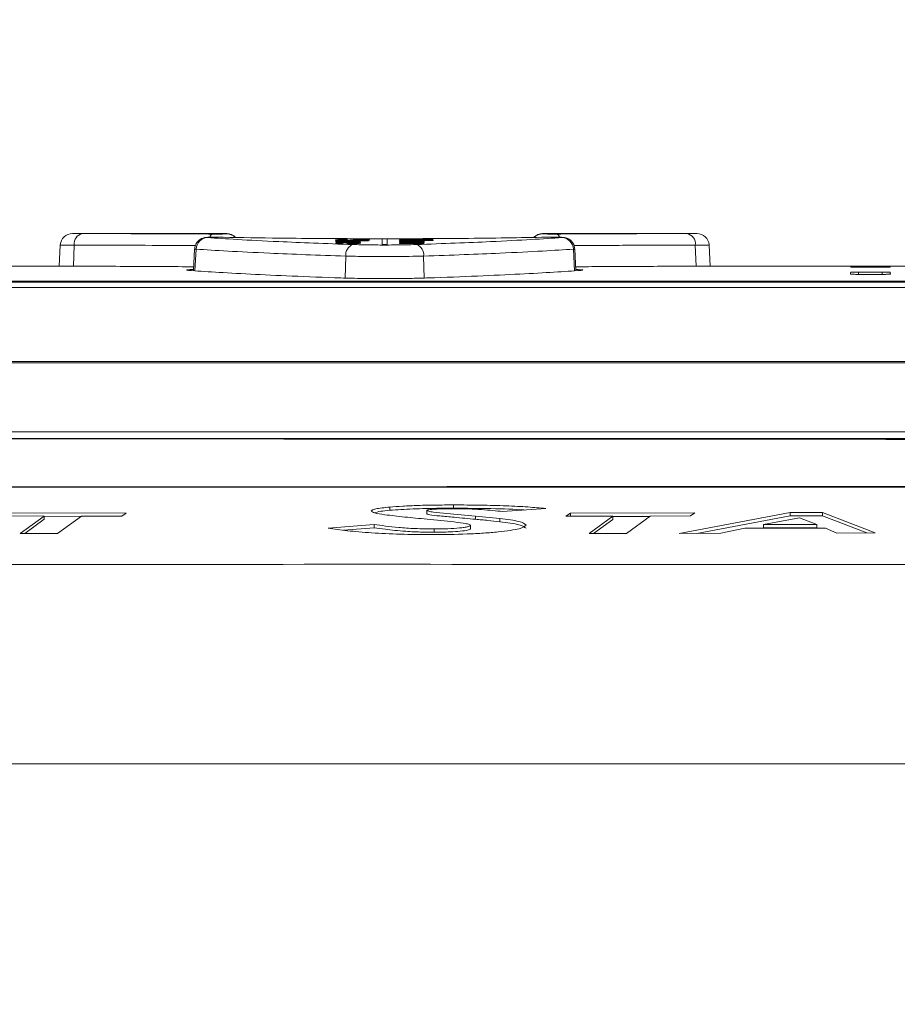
# Model space of a CAD drawing. Header units: millimetres. Extents: x 0 to 2100, y 0 to 1485.
# Tile 63 of 68: x 1415 to 1469, y 464 to 524. Entities that reach past the tile are written whole.
import ezdxf

# ---------------------------------------------------------------- set-up
doc = ezdxf.new("R2010")
doc.units = ezdxf.units.MM
doc.header["$LTSCALE"] = 5
doc.styles.add('SLDTEXTSTYLE1', font='TXT', dxfattribs={"width": 0.75})
doc.dimstyles.new('SLDDIMSTYLE0', dxfattribs={"dimtxt": 12.5, "dimasz": 15, "dimexe": 0, "dimexo": 0.0625, "dimgap": 3.125, "dimtad": 1, "dimdec": 0, "dimrnd": 1e-09, "dimzin": 12, "dimdsep": 46, "dimtxsty": 'SLDTEXTSTYLE1', "dimblk1": 'CLOSED', "dimblk2": 'CLOSED', "dimsah": 1, "dimcen": 0.09, "dimadec": 0, "dimazin": 3, "dimtfac": 1, "dimtofl": 0, "dimtmove": 0, "dimatfit": 3, "dimldrblk": 'CLOSED', "dimfxl": 1, "dimfrac": 2, "dimtolj": 1, "dimtzin": 12, "dimarcsym": 0})

# ---------------------------------------------------------------- blocks, each defined once
blk = doc.blocks.new('_CLOSED')
at = {"color": 0, "linetype": 'ByBlock', "lineweight": -2}
for p, q in [((-1, 0.166667), (0, 0)), ((-1, 0.166667), (-1, -0.166667)), ((0, 0), (-1, -0.166667)), ((0, 0), (-1, 0))]:
    blk.add_line(p, q, dxfattribs=at)
blk = doc.blocks.new('_D_1')
at = {"color": 7, "linetype": 'Continuous', "lineweight": 0}
for p, q in [((897.686, 330.317), (897.686, 573.492)), ((1601.982, 273.385), (1601.982, 573.492)), ((897.686, 568.492), (1601.982, 568.492))]:
    blk.add_line(p, q, dxfattribs=at)
at = {"color": 7, "linetype": 'Continuous', "lineweight": 0, "xscale": 15, "yscale": 15, "rotation": 180}
blk.add_blockref('_CLOSED', (897.686, 568.492), dxfattribs=at)
at = {"color": 7, "linetype": 'Continuous', "lineweight": 0, "xscale": 15, "yscale": 15}
blk.add_blockref('_CLOSED', (1601.982, 568.492), dxfattribs=at)
at = {"color": 7, "linetype": 'Continuous', "lineweight": 0, "insert": (1235.98, 584.606), "char_height": 12.5, "attachment_point": 1, "style": 'SLDTEXTSTYLE1'}
blk.add_mtext('704', dxfattribs=at)

msp = doc.modelspace()

# ---------------------------------------------------------------- linework, layer by layer
at = {"color": 7, "linetype": 'Continuous', "lineweight": 15}
for p, q in [((1427.523, 511.143), (1418.068, 511.143)), ((1418.346, 511.142), (1418.654, 511.141)), ((1446.947, 511.143), (1446.945, 511.116)), ((1456.402, 511.143), (1446.947, 511.143)), ((1455.816, 511.141), (1456.141, 511.142)), ((1417.292, 510.434), (1417.224, 509.138)), ((1434.229, 510.616), (1435.73, 510.616)), ((1434.229, 510.605), (1434.229, 510.616)), ((1435.026, 510.605), (1434.229, 510.605)), ((1435.493, 510.695), (1434.641, 510.695)), ((1434.65, 510.704), (1435.493, 510.704)), ((1434.913, 510.523), (1434.913, 510.57)), ((1434.94, 510.774), (1434.94, 510.764)), ((1435.151, 510.57), (1435.151, 510.534)), ((1435.493, 510.711), (1435.73, 510.711)), ((1435.493, 510.704), (1435.493, 510.711)), ((1435.493, 510.686), (1435.493, 510.695)), ((1435.73, 510.686), (1435.493, 510.686)), ((1435.73, 510.606), (1435.521, 510.606)), ((1435.704, 510.72), (1435.704, 510.731)), ((1435.73, 510.711), (1435.73, 510.704)), ((1435.73, 510.704), (1436.096, 510.704)), ((1435.73, 510.695), (1435.73, 510.686)), ((1436.245, 510.695), (1435.73, 510.695)), ((1435.73, 510.616), (1435.73, 510.606)), ((1437.085, 510.809), (1437.085, 510.476)), ((1437.385, 510.809), (1437.085, 510.809)), ((1437.085, 510.476), (1437.385, 510.476)), ((1437.385, 510.476), (1437.385, 510.809)), ((1438.153, 510.777), (1440.207, 510.777)), ((1438.153, 510.768), (1438.153, 510.777)), ((1439.891, 510.768), (1438.153, 510.768)), ((1438.153, 510.738), (1438.153, 510.749)), ((1438.153, 510.719), (1439.891, 510.719)), ((1438.153, 510.709), (1438.153, 510.719)), ((1440.207, 510.709), (1438.153, 510.709)), ((1438.153, 510.635), (1439.654, 510.635)), ((1438.153, 510.625), (1438.153, 510.635)), ((1438.958, 510.625), (1438.153, 510.625)), ((1438.153, 510.597), (1439.049, 510.597)), ((1438.153, 510.586), (1438.153, 510.597)), ((1439.071, 510.586), (1438.153, 510.586)), ((1438.153, 510.531), (1438.398, 510.531)), ((1438.153, 510.52), (1438.153, 510.531)), ((1439.654, 510.52), (1438.153, 510.52)), ((1438.729, 510.571), (1439.654, 510.571)), ((1438.838, 510.646), (1438.838, 510.688)), ((1439.654, 510.56), (1438.838, 510.56)), ((1438.866, 510.531), (1439.654, 510.531)), ((1439.075, 510.688), (1439.075, 510.657)), ((1439.654, 510.625), (1439.445, 510.625)), ((1439.654, 510.635), (1439.654, 510.625)), ((1439.654, 510.571), (1439.654, 510.56)), ((1439.654, 510.531), (1439.654, 510.52)), ((1440.207, 510.777), (1440.207, 510.763)), ((1440.207, 510.724), (1440.207, 510.709)), ((1457.246, 509.138), (1457.178, 510.434)), ((1425.548, 510.189), (1425.478, 508.855)), ((1448.992, 508.856), (1448.923, 510.189)), ((1416.83, 509.14), (1406.78, 509.14)), ((1476.105, 509.14), (1457.627, 509.14)), ((1465.865, 508.65), (1465.871, 508.75)), ((1465.887, 509.074), (1465.889, 509.107)), ((1467.825, 508.63), (1466.364, 508.63)), ((1466.371, 508.767), (1467.817, 508.767)), ((1467.802, 509.066), (1466.386, 509.066)), ((1466.389, 509.111), (1467.8, 509.111)), ((1468.299, 509.107), (1468.301, 509.074)), ((1468.318, 508.75), (1468.323, 508.65)), ((1394.067, 508.158), (1524.933, 508.158)), ((1524.296, 508.194), (1394.993, 508.194)), ((1395.204, 508.202), (1523.955, 508.202)), ((1524.933, 507.822), (1394.067, 507.822)), ((1388.823, 503.268), (1526.506, 503.268)), ((1526.506, 503.192), (1388.823, 503.192)), ((1388.183, 498.953), (1527.254, 498.953)), ((1437.552, 494.323), (1437.552, 494.123)), ((1439.819, 494.111), (1439.819, 493.911)), ((1441.468, 494.452), (1441.468, 494.252)), ((1444.486, 494.047), (1447.135, 494.233)), ((1413.4, 493.78), (1416.298, 493.769)), ((1421.345, 493.939), (1413.692, 493.962)), ((1416.298, 493.769), (1414.832, 492.703)), ((1415.108, 492.702), (1416.298, 493.569)), ((1416.298, 493.769), (1416.298, 493.569)), ((1416.298, 493.754), (1418.576, 493.747)), ((1417.129, 492.697), (1418.597, 493.762)), ((1418.597, 493.762), (1421.07, 493.756)), ((1421.07, 493.756), (1421.345, 493.939)), ((1444.311, 493.622), (1442.811, 493.772)), ((1442.811, 493.772), (1442.811, 493.571)), ((1444.311, 493.622), (1444.311, 493.421)), ((1448.655, 493.94), (1448.363, 493.756)), ((1448.363, 493.756), (1451.26, 493.762)), ((1456.308, 493.959), (1448.655, 493.94)), ((1448.655, 493.94), (1448.655, 493.739)), ((1451.26, 493.762), (1449.795, 492.692)), ((1450.071, 492.692), (1451.26, 493.561)), ((1451.26, 493.762), (1451.26, 493.561)), ((1451.26, 493.746), (1453.538, 493.751)), ((1452.092, 492.696), (1453.56, 493.768)), ((1453.56, 493.768), (1456.033, 493.775)), ((1462.157, 493.979), (1455.331, 492.702)), ((1456.033, 493.775), (1456.308, 493.959)), ((1456.419, 492.705), (1462.157, 493.778)), ((1460.521, 493.243), (1462.742, 493.654)), ((1464.156, 493.987), (1462.157, 493.979)), ((1462.157, 493.979), (1462.157, 493.778)), ((1462.157, 493.778), (1464.156, 493.786)), ((1462.742, 493.654), (1463.79, 493.253)), ((1467.38, 492.734), (1464.156, 493.987)), ((1464.156, 493.987), (1464.156, 493.786)), ((1464.156, 493.786), (1466.866, 492.733)), ((1436.583, 493.254), (1433.763, 493.026)), ((1434.701, 492.901), (1436.583, 493.053)), ((1436.583, 493.254), (1436.583, 493.053)), ((1440.269, 492.974), (1440.269, 492.773)), ((1442.506, 493.19), (1442.506, 492.989)), ((1457.895, 492.708), (1459.381, 493.017)), ((1459.381, 493.017), (1464.332, 493.032)), ((1463.79, 493.253), (1460.521, 493.243)), ((1460.521, 493.243), (1460.521, 493.041)), ((1460.521, 493.041), (1463.79, 493.052)), ((1463.79, 493.253), (1463.79, 493.052)), ((1464.332, 493.032), (1465.034, 492.727)), ((1414.832, 492.703), (1417.129, 492.697)), ((1449.795, 492.692), (1452.092, 492.696)), ((1455.331, 492.702), (1457.895, 492.708)), ((1465.034, 492.727), (1467.38, 492.734)), ((1153.154, 478.54), (1539.989, 478.54))]:
    msp.add_line(p, q, dxfattribs=at)
at = {"color": 8, "linetype": 'Continuous', "lineweight": 15}
for p, q in [((1427.525, 511.116), (1427.523, 511.143)), ((1418.141, 510.43), (1418.094, 509.135)), ((1456.329, 510.43), (1456.376, 509.135)), ((1425.637, 510.182), (1425.572, 508.849)), ((1434.841, 509.753), (1434.8, 508.404)), ((1439.629, 509.753), (1439.67, 508.404)), ((1448.833, 510.182), (1448.899, 508.85)), ((1465.865, 508.65), (1465.865, 508.65)), ((1465.871, 508.75), (1465.871, 508.648)), ((1465.889, 509.107), (1465.889, 509.073)), ((1466.371, 508.767), (1466.371, 508.63)), ((1466.389, 509.111), (1466.389, 509.066)), ((1467.8, 509.111), (1467.8, 509.066)), ((1467.817, 508.767), (1467.817, 508.63)), ((1468.299, 509.107), (1468.299, 509.073)), ((1468.318, 508.75), (1468.318, 508.648)), ((1468.323, 508.65), (1468.323, 508.65))]:
    msp.add_line(p, q, dxfattribs=at)
at = {"color": 7, "linetype": 'Continuous', "lineweight": 15}
for centre, radius, start, end in [((1418.041, 510.393), 0.75, 89.81913, 176.35163), ((1418.79, 510.502), 0.654, 102.04759, 186.28664), ((1427.523, 510.393), 0.75, 42.93671, 89.53279), ((1446.947, 510.393), 0.75, 90.32044, 136.7343), ((1455.68, 510.502), 0.654, 353.71336, 77.95241), ((1456.429, 510.393), 0.75, 3.4533, 90.18087), ((1426.369, 510.161), 0.732, 92.48712, 178.33685), ((1435.512, 509.829), 0.675, 109.85551, 186.42073), ((1438.958, 509.829), 0.675, 353.57927, 70.14449), ((1448.101, 510.161), 0.732, 1.66315, 87.51288)]:
    msp.add_arc(centre, radius, start, end, dxfattribs=at)
at = {"color": 8, "linetype": 'Continuous', "lineweight": 15}
for centre, radius, start, end in [((1426.743, 510.856), 0.264, 105.42909, 166.25977), ((1427.525, 510.366), 0.75, 45.99675, 90.00051), ((1446.945, 510.366), 0.75, 89.99944, 134.20631), ((1447.726, 510.853), 0.267, 12.99024, 74.42003)]:
    msp.add_arc(centre, radius, start, end, dxfattribs=at)
at = {"color": 7, "linetype": 'Continuous', "lineweight": 15}
for centre, major_axis, ratio, start_param, end_param in [((1640.739, -150.657), (5552.913, 0), 0.119181, 1.607955, 1.607995), ((1437.573, -150.657), (0, 661.8), 0.102073, 0.042891, 0.043281), ((1360.223, -150.657), (1836.494, 0), 0.36036, 1.529694, 1.529818), ((1422.397, -150.657), (0, 661.8), 0.56875, 6.246385, 6.246783), ((1510.976, -150.657), (2111.361, 0), 0.313447, 1.60447, 1.605294), ((1364.806, -150.657), (2098.68, 0), 0.315341, 1.535012, 1.53584), ((1441.189, -150.657), (0, 661.8), 0.102073, 0.03833, 0.03872), ((1510.604, -150.657), (2077.316, 0), 0.318584, 1.604691, 1.605386), ((1366.876, -150.657), (2062.06, 0), 0.320941, 1.535227, 1.535915)]:
    msp.add_ellipse(centre, major_axis=major_axis, ratio=ratio, start_param=start_param, end_param=end_param, dxfattribs=at)
at = {"color": 8, "linetype": 'Continuous', "lineweight": 15}
for points, knots in [([(1418.068, 511.143), (1418.066, 511.143), (1418.06, 511.143), (1418.185, 511.142), (1418.334, 511.142), (1418.346, 511.142)], [0, 0, 0, 0, 0.349298, 0.950299, 1, 1, 1, 1]), ([(1456.141, 511.142), (1456.165, 511.142), (1456.324, 511.142), (1456.428, 511.143), (1456.408, 511.143), (1456.402, 511.143)], [0, 0, 0, 0, 0.110132, 0.737268, 1, 1, 1, 1]), ([(1418.141, 510.43), (1417.973, 510.431), (1417.603, 510.431), (1417.313, 510.432), (1417.325, 510.432), (1417.329, 510.432)], [0, 0, 0, 0, 0.346058, 0.759358, 1, 1, 1, 1]), ([(1425.592, 510.403), (1424.397, 510.408), (1421.682, 510.42), (1419.412, 510.427), (1418.141, 510.43)], [0, 0, 0, 0, 0.440306, 1, 1, 1, 1]), ([(1456.329, 510.43), (1455.104, 510.427), (1452.836, 510.42), (1450.122, 510.408), (1448.876, 510.403)], [0, 0, 0, 0, 0.540719, 1, 1, 1, 1]), ([(1457.141, 510.432), (1457.15, 510.432), (1457.18, 510.432), (1456.92, 510.431), (1456.526, 510.431), (1456.329, 510.43)], [0, 0, 0, 0, 0.172789, 0.586395, 1, 1, 1, 1]), ([(1425.637, 510.182), (1425.607, 510.183), (1425.552, 510.185), (1425.562, 510.187), (1425.567, 510.188)], [0, 0, 0, 0, 0.535999, 1, 1, 1, 1]), ([(1448.903, 510.188), (1448.908, 510.187), (1448.918, 510.185), (1448.863, 510.183), (1448.833, 510.182)], [0, 0, 0, 0, 0.464001, 1, 1, 1, 1])]:
    msp.add_open_spline(points, degree=3, knots=knots, dxfattribs=at)
at = {"color": 7, "linetype": 'Continuous', "lineweight": 15}
for points, knots in [([(1418.654, 511.141), (1419.849, 511.137), (1422.281, 511.13), (1425.192, 511.117), (1426.672, 511.11)], [0, 0, 0, 0, 0.491396, 1, 1, 1, 1]), ([(1426.672, 511.11), (1426.739, 511.11), (1426.874, 511.11), (1427.086, 511.11), (1427.276, 511.111), (1427.423, 511.112), (1427.511, 511.114), (1427.52, 511.115), (1427.525, 511.116)], [0, 0, 0, 0, 0.172317, 0.344628, 0.5169735, 0.6893875, 0.861874, 1, 1, 1, 1]), ([(1446.945, 511.116), (1446.952, 511.115), (1446.966, 511.114), (1447.073, 511.112), (1447.23, 511.111), (1447.426, 511.11), (1447.625, 511.11), (1447.745, 511.11), (1447.798, 511.11)], [0, 0, 0, 0, 0.17253, 0.34502, 0.517442, 0.689795, 0.862108, 1, 1, 1, 1]), ([(1447.798, 511.11), (1449.229, 511.117), (1452.141, 511.13), (1454.577, 511.137), (1455.816, 511.141)], [0, 0, 0, 0, 0.49139, 1, 1, 1, 1]), ([(1427.307, 510.912), (1427.298, 510.912), (1427.228, 510.914), (1427.047, 510.916), (1426.793, 510.916), (1426.549, 510.913), (1426.359, 510.907), (1426.271, 510.904), (1426.159, 510.889), (1426.042, 510.86), (1425.881, 510.785), (1425.711, 510.638), (1425.58, 510.425), (1425.563, 510.265), (1425.555, 510.19)], [0, 0, 0, 0, 0.015208, 0.11771, 0.22496, 0.331377, 0.440957, 0.542686, 0.577354, 0.627127, 0.695781, 0.80019, 0.906065, 1, 1, 1, 1]), ([(1427.296, 510.912), (1427.234, 510.913), (1427.111, 510.915), (1426.894, 510.916), (1426.684, 510.914), (1426.501, 510.911), (1426.365, 510.907), (1426.294, 510.902), (1426.292, 510.896), (1426.325, 510.893), (1426.337, 510.892)], [0, 0, 0, 0, 0.13191, 0.263794, 0.395665, 0.527573, 0.659564, 0.791644, 0.923784, 1, 1, 1, 1]), ([(1426.337, 510.892), (1426.909, 510.854), (1428.069, 510.775), (1430.392, 510.656), (1432.822, 510.55), (1434.458, 510.492), (1435.283, 510.463)], [0, 0, 0, 0, 0.287635, 0.583597, 0.790286, 1, 1, 1, 1]), ([(1447.174, 510.912), (1446.37, 510.898), (1444.76, 510.87), (1442.059, 510.839), (1439.239, 510.821), (1436.357, 510.818), (1433.507, 510.831), (1430.378, 510.859), (1428.43, 510.893), (1427.296, 510.912)], [0, 0, 0, 0, 0.135325, 0.270649, 0.405946, 0.541243, 0.676543, 0.811843, 1, 1, 1, 1]), ([(1434.202, 510.745), (1434.209, 510.749), (1434.22, 510.756), (1434.341, 510.765), (1434.509, 510.77), (1434.717, 510.773), (1434.866, 510.774), (1434.94, 510.774)], [0, 0, 0, 0, 0.285705, 0.468117, 0.651273, 0.825428, 1, 1, 1, 1]), ([(1434.812, 510.719), (1434.744, 510.719), (1434.608, 510.719), (1434.432, 510.723), (1434.294, 510.729), (1434.215, 510.737), (1434.206, 510.742), (1434.202, 510.745)], [0, 0, 0, 0, 0.189339, 0.379571, 0.560554, 0.805064, 1, 1, 1, 1]), ([(1434.202, 510.692), (1434.204, 510.694), (1434.207, 510.697), (1434.254, 510.7), (1434.317, 510.703), (1434.453, 510.704), (1434.566, 510.704), (1434.65, 510.704)], [0, 0, 0, 0, 0.223349, 0.358616, 0.494479, 0.620512, 1, 1, 1, 1]), ([(1434.225, 510.685), (1434.222, 510.685), (1434.215, 510.687), (1434.206, 510.689), (1434.204, 510.691), (1434.202, 510.692)], [0, 0, 0, 0, 0.250193, 0.500458, 1, 1, 1, 1]), ([(1434.202, 510.654), (1434.212, 510.658), (1434.229, 510.665), (1434.369, 510.672), (1434.551, 510.677), (1434.766, 510.68), (1434.916, 510.68), (1434.979, 510.68)], [0, 0, 0, 0, 0.261013, 0.438337, 0.615485, 0.836943, 1, 1, 1, 1]), ([(1435, 510.627), (1434.883, 510.627), (1434.696, 510.628), (1434.46, 510.632), (1434.315, 510.638), (1434.22, 510.646), (1434.208, 510.651), (1434.202, 510.654)], [0, 0, 0, 0, 0.292468, 0.468316, 0.644815, 0.812733, 1, 1, 1, 1]), ([(1434.202, 510.551), (1434.211, 510.555), (1434.226, 510.563), (1434.362, 510.572), (1434.53, 510.577), (1434.739, 510.58), (1434.888, 510.58), (1434.967, 510.581)], [0, 0, 0, 0, 0.265568, 0.443254, 0.620944, 0.800205, 1, 1, 1, 1]), ([(1434.65, 510.523), (1434.568, 510.524), (1434.415, 510.527), (1434.273, 510.535), (1434.21, 510.543), (1434.205, 510.548), (1434.202, 510.551)], [0, 0, 0, 0, 0.3067678, 0.5692296, 0.790637, 1, 1, 1, 1]), ([(1434.94, 510.764), (1434.865, 510.764), (1434.744, 510.763), (1434.599, 510.76), (1434.503, 510.756), (1434.447, 510.751), (1434.442, 510.747), (1434.439, 510.745)], [0, 0, 0, 0, 0.2678291, 0.4348479, 0.6016492, 0.8358492, 1, 1, 1, 1]), ([(1434.439, 510.745), (1434.447, 510.742), (1434.458, 510.738), (1434.546, 510.733), (1434.643, 510.73), (1434.733, 510.729), (1434.784, 510.729), (1434.798, 510.729)], [0, 0, 0, 0, 0.387382, 0.576269, 0.767002, 0.936126, 1, 1, 1, 1]), ([(1434.641, 510.695), (1434.617, 510.695), (1434.573, 510.695), (1434.516, 510.694), (1434.479, 510.694), (1434.455, 510.693), (1434.441, 510.691), (1434.44, 510.69), (1434.439, 510.69)], [0, 0, 0, 0, 0.255445, 0.469231, 0.585859, 0.701769, 0.825244, 1, 1, 1, 1]), ([(1434.439, 510.69), (1434.439, 510.689), (1434.44, 510.689), (1434.442, 510.687), (1434.445, 510.686), (1434.446, 510.686)], [0, 0, 0, 0, 0.249902, 0.624756, 1, 1, 1, 1]), ([(1434.98, 510.67), (1434.89, 510.67), (1434.753, 510.67), (1434.587, 510.666), (1434.493, 510.662), (1434.445, 510.658), (1434.441, 510.655), (1434.439, 510.654)], [0, 0, 0, 0, 0.346443, 0.527287, 0.708816, 0.884402, 1, 1, 1, 1]), ([(1434.439, 510.654), (1434.443, 510.652), (1434.451, 510.649), (1434.525, 510.644), (1434.629, 510.64), (1434.786, 510.638), (1434.911, 510.638), (1434.988, 510.638)], [0, 0, 0, 0, 0.179625, 0.360955, 0.522497, 0.703755, 1, 1, 1, 1]), ([(1434.913, 510.57), (1434.842, 510.569), (1434.722, 510.569), (1434.577, 510.565), (1434.486, 510.56), (1434.444, 510.555), (1434.441, 510.552), (1434.439, 510.551)], [0, 0, 0, 0, 0.294832, 0.491094, 0.687559, 0.879512, 1, 1, 1, 1]), ([(1434.439, 510.551), (1434.444, 510.548), (1434.451, 510.544), (1434.52, 510.539), (1434.6, 510.536), (1434.656, 510.535), (1434.676, 510.534)], [0, 0, 0, 0, 0.365962, 0.611978, 0.858355, 1, 1, 1, 1]), ([(1434.798, 510.729), (1434.838, 510.729), (1434.912, 510.729), (1435.006, 510.732), (1435.05, 510.735), (1435.071, 510.736), (1435.075, 510.737)], [0, 0, 0, 0, 0.3123662, 0.5839088, 0.9069146, 1, 1, 1, 1]), ([(1435.309, 510.731), (1435.273, 510.729), (1435.211, 510.725), (1435.061, 510.72), (1434.925, 510.719), (1434.841, 510.719), (1434.812, 510.719)], [0, 0, 0, 0, 0.353574, 0.609386, 0.86599, 1, 1, 1, 1]), ([(1434.981, 510.523), (1434.975, 510.523), (1434.964, 510.523), (1434.942, 510.523), (1434.925, 510.523), (1434.913, 510.523)], [0, 0, 0, 0, 0.250002, 0.500004, 1, 1, 1, 1]), ([(1434.967, 510.581), (1435.088, 510.58), (1435.286, 510.58), (1435.529, 510.574), (1435.677, 510.567), (1435.748, 510.559), (1435.754, 510.554), (1435.756, 510.552)], [0, 0, 0, 0, 0.304994, 0.496591, 0.688529, 0.870395, 1, 1, 1, 1]), ([(1434.979, 510.68), (1435.035, 510.68), (1435.193, 510.68), (1435.419, 510.677), (1435.543, 510.673), (1435.591, 510.671)], [0, 0, 0, 0, 0.252219, 0.70781, 1, 1, 1, 1]), ([(1435.519, 510.654), (1435.515, 510.656), (1435.507, 510.66), (1435.43, 510.664), (1435.316, 510.668), (1435.161, 510.67), (1435.043, 510.67), (1434.98, 510.67)], [0, 0, 0, 0, 0.187641, 0.377305, 0.539788, 0.757344, 1, 1, 1, 1]), ([(1435.756, 510.552), (1435.75, 510.548), (1435.738, 510.542), (1435.624, 510.533), (1435.467, 510.527), (1435.245, 510.523), (1435.077, 510.523), (1434.981, 510.523)], [0, 0, 0, 0, 0.210893, 0.388899, 0.566535, 0.75117, 1, 1, 1, 1]), ([(1434.988, 510.638), (1435.081, 510.638), (1435.222, 510.638), (1435.385, 510.642), (1435.477, 510.646), (1435.516, 510.651), (1435.519, 510.653), (1435.519, 510.654)], [0, 0, 0, 0, 0.360587, 0.547345, 0.734473, 0.917513, 1, 1, 1, 1]), ([(1435.756, 510.654), (1435.746, 510.65), (1435.729, 510.643), (1435.584, 510.635), (1435.41, 510.63), (1435.206, 510.628), (1435.068, 510.627), (1435, 510.627)], [0, 0, 0, 0, 0.263479, 0.450169, 0.636746, 0.823894, 1, 1, 1, 1]), ([(1435.327, 510.604), (1435.303, 510.604), (1435.253, 510.604), (1435.153, 510.605), (1435.077, 510.605), (1435.026, 510.605)], [0, 0, 0, 0, 0.250408, 0.500999, 1, 1, 1, 1]), ([(1435.075, 510.737), (1435.095, 510.739), (1435.135, 510.743), (1435.193, 510.751), (1435.259, 510.757), (1435.303, 510.761)], [0, 0, 0, 0, 0.251075, 0.501344, 1, 1, 1, 1]), ([(1435.519, 510.552), (1435.513, 510.554), (1435.502, 510.559), (1435.409, 510.565), (1435.3, 510.568), (1435.207, 510.569), (1435.159, 510.57), (1435.151, 510.57)], [0, 0, 0, 0, 0.32373, 0.545499, 0.767987, 0.961297, 1, 1, 1, 1]), ([(1435.151, 510.534), (1435.173, 510.534), (1435.217, 510.534), (1435.298, 510.535), (1435.358, 510.537), (1435.39, 510.538), (1435.393, 510.538)], [0, 0, 0, 0, 0.251458, 0.503449, 0.946015, 1, 1, 1, 1]), ([(1435.283, 510.463), (1435.604, 510.455), (1436.248, 510.437), (1437.38, 510.432), (1438.4, 510.441), (1438.951, 510.457), (1439.188, 510.463)], [0, 0, 0, 0, 0.266888, 0.533727, 0.800435, 1, 1, 1, 1]), ([(1435.303, 510.761), (1435.347, 510.764), (1435.419, 510.768), (1435.588, 510.771), (1435.693, 510.771), (1435.747, 510.772)], [0, 0, 0, 0, 0.446785, 0.715503, 1, 1, 1, 1]), ([(1435.584, 510.759), (1435.55, 510.757), (1435.487, 510.753), (1435.438, 510.746), (1435.388, 510.739), (1435.335, 510.734), (1435.309, 510.731)], [0, 0, 0, 0, 0.2460056, 0.4563228, 0.727705, 1, 1, 1, 1]), ([(1435.519, 510.594), (1435.516, 510.595), (1435.511, 510.598), (1435.465, 510.6), (1435.403, 510.602), (1435.353, 510.603), (1435.327, 510.604)], [0, 0, 0, 0, 0.2518399, 0.5054549, 0.7463765, 1, 1, 1, 1]), ([(1435.393, 510.538), (1435.413, 510.539), (1435.464, 510.541), (1435.511, 510.546), (1435.517, 510.55), (1435.519, 510.552)], [0, 0, 0, 0, 0.250013, 0.639912, 1, 1, 1, 1]), ([(1435.458, 510.587), (1435.466, 510.588), (1435.484, 510.589), (1435.511, 510.591), (1435.516, 510.593), (1435.519, 510.594)], [0, 0, 0, 0, 0.252173, 0.505066, 1, 1, 1, 1]), ([(1435.521, 510.606), (1435.55, 510.606), (1435.615, 510.604), (1435.698, 510.601), (1435.748, 510.598), (1435.754, 510.595), (1435.756, 510.594)], [0, 0, 0, 0, 0.251958, 0.558275, 0.780711, 1, 1, 1, 1]), ([(1435.766, 510.762), (1435.749, 510.762), (1435.706, 510.762), (1435.64, 510.761), (1435.603, 510.76), (1435.584, 510.759)], [0, 0, 0, 0, 0.253089, 0.641429, 1, 1, 1, 1]), ([(1435.591, 510.671), (1435.617, 510.67), (1435.688, 510.667), (1435.748, 510.661), (1435.754, 510.656), (1435.756, 510.654)], [0, 0, 0, 0, 0.251682, 0.696805, 1, 1, 1, 1]), ([(1435.756, 510.594), (1435.755, 510.593), (1435.753, 510.591), (1435.734, 510.588), (1435.705, 510.585), (1435.686, 510.584)], [0, 0, 0, 0, 0.251191, 0.5030025, 1, 1, 1, 1]), ([(1435.704, 510.731), (1435.759, 510.731), (1435.851, 510.732), (1435.96, 510.734), (1436.034, 510.738), (1436.068, 510.742), (1436.071, 510.745), (1436.072, 510.747)], [0, 0, 0, 0, 0.250644, 0.419235, 0.588109, 0.818482, 1, 1, 1, 1]), ([(1436.31, 510.747), (1436.3, 510.743), (1436.284, 510.736), (1436.153, 510.728), (1435.998, 510.723), (1435.839, 510.721), (1435.741, 510.721), (1435.704, 510.72)], [0, 0, 0, 0, 0.355181, 0.540295, 0.72676, 0.897817, 1, 1, 1, 1]), ([(1435.747, 510.772), (1435.811, 510.771), (1435.94, 510.771), (1436.105, 510.767), (1436.235, 510.761), (1436.3, 510.755), (1436.307, 510.749), (1436.31, 510.747)], [0, 0, 0, 0, 0.189034, 0.379018, 0.55565, 0.820294, 1, 1, 1, 1]), ([(1436.072, 510.747), (1436.069, 510.75), (1436.063, 510.754), (1435.987, 510.758), (1435.909, 510.761), (1435.829, 510.762), (1435.78, 510.762), (1435.766, 510.762)], [0, 0, 0, 0, 0.415853, 0.584773, 0.753552, 0.930228, 1, 1, 1, 1]), ([(1438.126, 510.672), (1438.135, 510.676), (1438.15, 510.682), (1438.286, 510.69), (1438.454, 510.695), (1438.663, 510.698), (1438.812, 510.698), (1438.891, 510.698)], [0, 0, 0, 0, 0.2655943, 0.4432656, 0.6209415, 0.800216, 1, 1, 1, 1]), ([(1438.574, 510.647), (1438.492, 510.648), (1438.339, 510.65), (1438.197, 510.658), (1438.134, 510.665), (1438.129, 510.669), (1438.126, 510.672)], [0, 0, 0, 0, 0.3068029, 0.5693112, 0.7907125, 1, 1, 1, 1]), ([(1438.126, 510.551), (1438.133, 510.554), (1438.145, 510.559), (1438.222, 510.565), (1438.329, 510.569), (1438.426, 510.57), (1438.485, 510.571), (1438.492, 510.571)], [0, 0, 0, 0, 0.31495, 0.544119, 0.723989, 0.964037, 1, 1, 1, 1]), ([(1438.398, 510.531), (1438.36, 510.532), (1438.273, 510.535), (1438.171, 510.54), (1438.129, 510.546), (1438.127, 510.55), (1438.126, 510.551)], [0, 0, 0, 0, 0.247598, 0.569815, 0.882386, 1, 1, 1, 1]), ([(1438.838, 510.688), (1438.766, 510.688), (1438.646, 510.687), (1438.501, 510.684), (1438.41, 510.68), (1438.368, 510.675), (1438.365, 510.673), (1438.363, 510.672)], [0, 0, 0, 0, 0.2948569, 0.4911235, 0.6875947, 0.8795379, 1, 1, 1, 1]), ([(1438.363, 510.672), (1438.368, 510.669), (1438.375, 510.665), (1438.444, 510.661), (1438.524, 510.658), (1438.58, 510.657), (1438.601, 510.657)], [0, 0, 0, 0, 0.365859, 0.611849, 0.858202, 1, 1, 1, 1]), ([(1438.574, 510.56), (1438.541, 510.559), (1438.481, 510.558), (1438.415, 510.556), (1438.375, 510.552), (1438.365, 510.549), (1438.364, 510.548), (1438.363, 510.548)], [0, 0, 0, 0, 0.269538, 0.487054, 0.704281, 0.945044, 1, 1, 1, 1]), ([(1438.363, 510.548), (1438.369, 510.545), (1438.38, 510.541), (1438.455, 510.536), (1438.561, 510.533), (1438.7, 510.531), (1438.805, 510.531), (1438.866, 510.531)], [0, 0, 0, 0, 0.2075195, 0.4164182, 0.5609154, 0.7475148, 1, 1, 1, 1]), ([(1438.766, 510.747), (1438.74, 510.747), (1438.69, 510.746), (1438.59, 510.745), (1438.514, 510.744), (1438.464, 510.744)], [0, 0, 0, 0, 0.250003, 0.500008, 1, 1, 1, 1]), ([(1438.464, 510.744), (1438.491, 510.743), (1438.546, 510.743), (1438.627, 510.742), (1438.709, 510.741), (1438.763, 510.74), (1438.79, 510.74)], [0, 0, 0, 0, 0.250008, 0.500037, 0.750015, 1, 1, 1, 1]), ([(1438.492, 510.571), (1438.512, 510.571), (1438.551, 510.571), (1438.63, 510.571), (1438.689, 510.571), (1438.729, 510.571)], [0, 0, 0, 0, 0.2503718, 0.5007577, 1, 1, 1, 1]), ([(1438.838, 510.56), (1438.816, 510.56), (1438.771, 510.56), (1438.683, 510.56), (1438.618, 510.56), (1438.574, 510.56)], [0, 0, 0, 0, 0.250411, 0.500861, 1, 1, 1, 1]), ([(1438.905, 510.646), (1438.899, 510.646), (1438.888, 510.646), (1438.866, 510.646), (1438.849, 510.646), (1438.838, 510.646)], [0, 0, 0, 0, 0.250002, 0.500004, 1, 1, 1, 1]), ([(1438.891, 510.698), (1439.012, 510.698), (1439.21, 510.697), (1439.453, 510.692), (1439.601, 510.686), (1439.672, 510.679), (1439.678, 510.674), (1439.681, 510.672)], [0, 0, 0, 0, 0.305017, 0.496624, 0.688572, 0.870431, 1, 1, 1, 1]), ([(1439.681, 510.672), (1439.674, 510.669), (1439.662, 510.663), (1439.548, 510.656), (1439.391, 510.651), (1439.17, 510.647), (1439.002, 510.647), (1438.905, 510.646)], [0, 0, 0, 0, 0.210831, 0.388806, 0.56641, 0.751048, 1, 1, 1, 1]), ([(1439.443, 510.609), (1439.439, 510.611), (1439.43, 510.615), (1439.362, 510.62), (1439.26, 510.623), (1439.124, 510.624), (1439.017, 510.625), (1438.958, 510.625)], [0, 0, 0, 0, 0.203911, 0.410003, 0.546849, 0.746963, 1, 1, 1, 1]), ([(1439.049, 510.597), (1439.1, 510.597), (1439.183, 510.597), (1439.291, 510.598), (1439.363, 510.6), (1439.411, 510.603), (1439.44, 510.606), (1439.442, 510.608), (1439.443, 510.609)], [0, 0, 0, 0, 0.265747, 0.438827, 0.576272, 0.713425, 0.867357, 1, 1, 1, 1]), ([(1439.318, 510.587), (1439.297, 510.587), (1439.256, 510.587), (1439.174, 510.587), (1439.112, 510.586), (1439.071, 510.586)], [0, 0, 0, 0, 0.250658, 0.501038, 1, 1, 1, 1]), ([(1439.443, 510.672), (1439.437, 510.675), (1439.426, 510.679), (1439.333, 510.684), (1439.224, 510.687), (1439.131, 510.688), (1439.083, 510.688), (1439.075, 510.688)], [0, 0, 0, 0, 0.323767, 0.545535, 0.768023, 0.961333, 1, 1, 1, 1]), ([(1439.075, 510.657), (1439.097, 510.657), (1439.141, 510.657), (1439.222, 510.658), (1439.282, 510.659), (1439.314, 510.66), (1439.318, 510.66)], [0, 0, 0, 0, 0.251466, 0.503464, 0.946079, 1, 1, 1, 1]), ([(1439.188, 510.463), (1440, 510.492), (1441.637, 510.549), (1444.041, 510.654), (1446.379, 510.774), (1447.543, 510.852), (1448.133, 510.892)], [0, 0, 0, 0, 0.206688, 0.416403, 0.704036, 1, 1, 1, 1]), ([(1439.318, 510.66), (1439.337, 510.661), (1439.388, 510.663), (1439.435, 510.667), (1439.441, 510.671), (1439.443, 510.672)], [0, 0, 0, 0, 0.2500514, 0.6398955, 1, 1, 1, 1]), ([(1439.681, 510.606), (1439.674, 510.604), (1439.664, 510.599), (1439.593, 510.593), (1439.492, 510.589), (1439.394, 510.588), (1439.331, 510.587), (1439.318, 510.587)], [0, 0, 0, 0, 0.3109936, 0.5281133, 0.7041599, 0.936647, 1, 1, 1, 1]), ([(1439.445, 510.625), (1439.496, 510.623), (1439.598, 510.62), (1439.671, 510.613), (1439.678, 510.608), (1439.681, 510.606)], [0, 0, 0, 0, 0.362942, 0.730048, 1, 1, 1, 1]), ([(1448.915, 510.19), (1448.906, 510.269), (1448.89, 510.422), (1448.776, 510.61), (1448.643, 510.742), (1448.509, 510.825), (1448.391, 510.87), (1448.301, 510.89), (1448.241, 510.898), (1448.181, 510.904), (1448.088, 510.909), (1447.912, 510.913), (1447.665, 510.916), (1447.41, 510.916), (1447.223, 510.914), (1447.146, 510.912), (1447.133, 510.912)], [0, 0, 0, 0, 0.09707, 0.188044, 0.263947, 0.328219, 0.381171, 0.420862, 0.448389, 0.478948, 0.552962, 0.665733, 0.766769, 0.872331, 0.976987, 1, 1, 1, 1]), ([(1448.133, 510.892), (1448.145, 510.893), (1448.179, 510.896), (1448.176, 510.902), (1448.105, 510.907), (1447.97, 510.911), (1447.786, 510.914), (1447.576, 510.916), (1447.359, 510.915), (1447.236, 510.913), (1447.174, 510.912)], [0, 0, 0, 0, 0.076216, 0.208356, 0.340436, 0.472427, 0.604335, 0.736206, 0.86809, 1, 1, 1, 1]), ([(1434.841, 509.753), (1434.005, 509.782), (1432.321, 509.839), (1429.848, 509.944), (1427.442, 510.063), (1426.244, 510.142), (1425.637, 510.182)], [0, 0, 0, 0, 0.206724, 0.416475, 0.704069, 1, 1, 1, 1]), ([(1439.629, 509.753), (1439.339, 509.747), (1438.663, 509.731), (1437.412, 509.722), (1436.025, 509.727), (1435.236, 509.745), (1434.841, 509.753)], [0, 0, 0, 0, 0.199535, 0.466267, 0.73314, 1, 1, 1, 1]), ([(1448.833, 510.182), (1448.245, 510.143), (1447.051, 510.065), (1444.661, 509.946), (1442.161, 509.84), (1440.477, 509.782), (1439.629, 509.753)], [0, 0, 0, 0, 0.2875939, 0.5835247, 0.7902496, 1, 1, 1, 1]), ([(1416.83, 509.14), (1416.825, 509.14), (1416.811, 509.14), (1417.153, 509.138), (1417.591, 509.137), (1417.792, 509.136)], [0, 0, 0, 0, 0.239446, 0.651954, 1, 1, 1, 1]), ([(1417.792, 509.136), (1418.42, 509.134), (1419.678, 509.129), (1422.193, 509.116), (1424.223, 509.105), (1425.49, 509.099)], [0, 0, 0, 0, 0.273108, 0.546218, 1, 1, 1, 1]), ([(1448.98, 509.099), (1449.507, 509.101), (1450.804, 509.108), (1453.477, 509.122), (1455.393, 509.131), (1456.665, 509.136)], [0, 0, 0, 0, 0.187305, 0.460331, 1, 1, 1, 1]), ([(1456.665, 509.136), (1456.899, 509.137), (1457.365, 509.139), (1457.672, 509.14), (1457.637, 509.14), (1457.627, 509.14)], [0, 0, 0, 0, 0.412662, 0.825357, 1, 1, 1, 1]), ([(1425.067, 508.895), (1425.061, 508.892), (1425.047, 508.886), (1425.122, 508.879), (1425.163, 508.876)], [0, 0, 0, 0, 0.463967, 1, 1, 1, 1]), ([(1425.481, 508.926), (1425.409, 508.924), (1425.193, 508.917), (1425.118, 508.909), (1425.068, 508.903)], [0, 0, 0, 0, 0.33708, 1, 1, 1, 1]), ([(1425.163, 508.876), (1425.68, 508.84), (1426.715, 508.767), (1428.905, 508.646), (1431.477, 508.523), (1433.512, 508.448), (1434.54, 508.41)], [0, 0, 0, 0, 0.251847, 0.503694, 0.749284, 1, 1, 1, 1]), ([(1439.917, 508.41), (1440.949, 508.448), (1443.014, 508.525), (1445.583, 508.647), (1447.76, 508.768), (1448.779, 508.84), (1449.294, 508.876)], [0, 0, 0, 0, 0.25185, 0.5037, 0.749289, 1, 1, 1, 1]), ([(1449.294, 508.876), (1449.351, 508.882), (1449.463, 508.894), (1449.346, 508.91), (1449.173, 508.922), (1449.003, 508.926), (1448.989, 508.926)], [0, 0, 0, 0, 0.323765, 0.647514, 0.97023, 1, 1, 1, 1]), ([(1466.364, 508.63), (1466.307, 508.63), (1466.195, 508.631), (1466.045, 508.634), (1465.933, 508.639), (1465.874, 508.645), (1465.868, 508.648), (1465.865, 508.65)], [0, 0, 0, 0, 0.214985, 0.429776, 0.646451, 0.856702, 1, 1, 1, 1]), ([(1465.871, 508.75), (1465.876, 508.752), (1465.888, 508.756), (1465.975, 508.761), (1466.103, 508.765), (1466.243, 508.767), (1466.334, 508.767), (1466.371, 508.767)], [0, 0, 0, 0, 0.215726, 0.431251, 0.648838, 0.860091, 1, 1, 1, 1]), ([(1466.386, 509.066), (1466.33, 509.066), (1466.217, 509.067), (1466.067, 509.068), (1465.955, 509.07), (1465.896, 509.072), (1465.89, 509.073), (1465.887, 509.074)], [0, 0, 0, 0, 0.215598, 0.431005, 0.648187, 0.858738, 1, 1, 1, 1]), ([(1465.889, 509.107), (1465.895, 509.107), (1465.906, 509.108), (1465.993, 509.11), (1466.121, 509.111), (1466.261, 509.111), (1466.352, 509.111), (1466.389, 509.111)], [0, 0, 0, 0, 0.215818, 0.431442, 0.648915, 0.859802, 1, 1, 1, 1]), ([(1467.8, 509.111), (1467.856, 509.111), (1467.969, 509.111), (1468.12, 509.111), (1468.232, 509.109), (1468.29, 509.108), (1468.297, 509.107), (1468.299, 509.107)], [0, 0, 0, 0, 0.2160487, 0.431908, 0.649508, 0.8603735, 1, 1, 1, 1]), ([(1468.301, 509.074), (1468.295, 509.073), (1468.284, 509.071), (1468.197, 509.069), (1468.07, 509.067), (1467.93, 509.066), (1467.838, 509.066), (1467.802, 509.066)], [0, 0, 0, 0, 0.216066, 0.431948, 0.649394, 0.859901, 1, 1, 1, 1]), ([(1467.817, 508.767), (1467.874, 508.767), (1467.987, 508.767), (1468.138, 508.764), (1468.25, 508.759), (1468.309, 508.755), (1468.315, 508.752), (1468.318, 508.75)], [0, 0, 0, 0, 0.2163415, 0.4324921, 0.650423, 0.8616163, 1, 1, 1, 1]), ([(1468.323, 508.65), (1468.317, 508.647), (1468.306, 508.643), (1468.22, 508.637), (1468.092, 508.633), (1467.952, 508.63), (1467.861, 508.63), (1467.825, 508.63)], [0, 0, 0, 0, 0.216475, 0.43278, 0.650287, 0.860398, 1, 1, 1, 1]), ([(1434.54, 508.41), (1434.983, 508.398), (1435.869, 508.373), (1437.427, 508.365), (1438.833, 508.378), (1439.592, 508.401), (1439.917, 508.41)], [0, 0, 0, 0, 0.266833, 0.533677, 0.800486, 1, 1, 1, 1]), ([(1526.267, 498.365), (1523.964, 498.374), (1514.512, 498.41), (1499.605, 498.444), (1481.464, 498.473), (1466.789, 498.488), (1453.384, 498.497), (1441.287, 498.503), (1428.628, 498.508), (1415.813, 498.511), (1402.905, 498.513), (1389.925, 498.515), (1376.963, 498.515), (1364.01, 498.516), (1349.875, 498.516), (1334.541, 498.516), (1319.28, 498.516), (1305.257, 498.515), (1293.899, 498.514), (1283.861, 498.513), (1275.181, 498.512), (1266.447, 498.51), (1257.647, 498.507), (1248.809, 498.504), (1238.422, 498.499), (1226.562, 498.492), (1211.788, 498.479), (1195.667, 498.458), (1181.775, 498.429), (1166.917, 498.387), (1157.891, 498.353), (1151.119, 498.327)], [0, 0, 0, 0, 0.018698, 0.076722, 0.120366, 0.164078, 0.193287, 0.226093, 0.258993, 0.292262, 0.326231, 0.360346, 0.395101, 0.430013, 0.464941, 0.509825, 0.554716, 0.588481, 0.622311, 0.644932, 0.667586, 0.690361, 0.713198, 0.736379, 0.759604, 0.794909, 0.830308, 0.877753, 0.92528, 0.943938, 1, 1, 1, 1]), ([(1151.198, 498.54), (1160.222, 498.54), (1174.979, 498.54), (1195.712, 498.54), (1212.021, 498.54), (1227.234, 498.54), (1241.299, 498.54), (1255.481, 498.54), (1269.697, 498.54), (1283.742, 498.54), (1297.522, 498.54), (1311.048, 498.54), (1324.459, 498.54), (1337.784, 498.54), (1350.747, 498.54), (1363.4, 498.54), (1375.785, 498.54), (1388.266, 498.54), (1401.016, 498.54), (1414.06, 498.54), (1427.34, 498.54), (1440.626, 498.54), (1455.375, 498.54), (1471.524, 498.54), (1489.029, 498.54), (1506.4, 498.54), (1523.664, 498.54), (1535.135, 498.54), (1540.867, 498.54)], [0, 0, 0, 0, 0.071885, 0.117566, 0.163238, 0.198848, 0.234595, 0.270327, 0.305954, 0.341464, 0.376023, 0.410615, 0.445278, 0.479972, 0.514617, 0.546709, 0.578818, 0.610898, 0.642952, 0.676192, 0.709505, 0.74284, 0.776109, 0.820816, 0.865559, 0.910369, 0.95521, 1, 1, 1, 1]), ([(1540.921, 495.54), (1531.259, 495.54), (1516.762, 495.54), (1497.308, 495.54), (1481.782, 495.54), (1465.281, 495.54), (1450.676, 495.54), (1438.907, 495.54), (1430.002, 495.54), (1421.084, 495.54), (1409.874, 495.54), (1396.434, 495.54), (1381.977, 495.54), (1368.713, 495.54), (1352.549, 495.54), (1336.44, 495.54), (1320.219, 495.54), (1307.948, 495.54), (1295.519, 495.54), (1284.306, 495.54), (1274.399, 495.54), (1265.826, 495.54), (1257.236, 495.54), (1248.572, 495.54), (1239.882, 495.54), (1228.246, 495.54), (1213.484, 495.54), (1195.736, 495.54), (1174.828, 495.54), (1160.058, 495.54), (1151.172, 495.54)], [0, 0, 0, 0, 0.074561, 0.111867, 0.149195, 0.193045, 0.237009, 0.259256, 0.281501, 0.303892, 0.326282, 0.366008, 0.405911, 0.437411, 0.468926, 0.531966, 0.563413, 0.594887, 0.626517, 0.658257, 0.679634, 0.701011, 0.722628, 0.744247, 0.766435, 0.788625, 0.833253, 0.880686, 0.928212, 1, 1, 1, 1]), ([(1170.65, 495.688), (1173.088, 495.679), (1181.402, 495.65), (1195.79, 495.624), (1211.955, 495.601), (1226.42, 495.588), (1237.712, 495.581), (1247.732, 495.576), (1256.46, 495.573), (1265.278, 495.57), (1274.181, 495.568), (1283.228, 495.567), (1292.38, 495.566), (1301.621, 495.565), (1310.819, 495.564), (1323.066, 495.564), (1338.274, 495.564), (1354.443, 495.564), (1368.636, 495.564), (1380.808, 495.565), (1393.037, 495.566), (1405.356, 495.567), (1417.9, 495.569), (1430.631, 495.572), (1443.549, 495.577), (1456.558, 495.584), (1469.623, 495.594), (1483.223, 495.609), (1497.32, 495.631), (1516.785, 495.675), (1531.297, 495.731), (1540.976, 495.769)], [0, 0, 0, 0, 0.02076, 0.070793, 0.120902, 0.155011, 0.189199, 0.212257, 0.235358, 0.258772, 0.282254, 0.305879, 0.330529, 0.355182, 0.380009, 0.404839, 0.454822, 0.50483, 0.538207, 0.571592, 0.604474, 0.63751, 0.670649, 0.704487, 0.738451, 0.772988, 0.807749, 0.842562, 0.881875, 0.921217, 1, 1, 1, 1]), ([(1437.552, 494.323), (1437.219, 494.288), (1436.553, 494.216), (1436.451, 494.124), (1436.4, 494.078)], [0, 0, 0, 0, 0.49976, 1, 1, 1, 1]), ([(1436.4, 494.078), (1436.446, 494.039), (1436.538, 493.96), (1437.003, 493.886), (1437.236, 493.849)], [0, 0, 0, 0, 0.500694, 1, 1, 1, 1]), ([(1436.605, 493.974), (1436.709, 494.004), (1436.903, 494.059), (1437.347, 494.103), (1437.552, 494.123)], [0, 0, 0, 0, 0.537945, 1, 1, 1, 1]), ([(1441.468, 494.452), (1441.095, 494.45), (1440.353, 494.447), (1439.277, 494.424), (1438.308, 494.383), (1437.804, 494.343), (1437.552, 494.323)], [0, 0, 0, 0, 0.251423, 0.500436, 0.750641, 1, 1, 1, 1]), ([(1437.552, 494.123), (1437.999, 494.155), (1438.864, 494.217), (1440.341, 494.247), (1441.193, 494.251), (1441.468, 494.252)], [0, 0, 0, 0, 0.420994, 0.813685, 1, 1, 1, 1]), ([(1439.819, 494.111), (1439.827, 494.119), (1439.844, 494.135), (1439.973, 494.164), (1440.304, 494.194), (1440.842, 494.217), (1441.24, 494.22), (1441.441, 494.222)], [0, 0, 0, 0, 0.124568, 0.248936, 0.498984, 0.747096, 1, 1, 1, 1]), ([(1442.811, 493.772), (1442.223, 493.826), (1441.342, 493.907), (1440.339, 493.999), (1439.915, 494.061), (1439.851, 494.094), (1439.819, 494.111)], [0, 0, 0, 0, 0.500814, 0.751003, 0.875773, 1, 1, 1, 1]), ([(1441.441, 494.222), (1441.604, 494.221), (1441.931, 494.218), (1442.547, 494.201), (1443.485, 494.15), (1444.086, 494.088), (1444.486, 494.047)], [0, 0, 0, 0, 0.125181, 0.249981, 0.500016, 1, 1, 1, 1]), ([(1447.135, 494.233), (1446.784, 494.266), (1446.084, 494.331), (1444.729, 494.402), (1443.158, 494.446), (1442.031, 494.45), (1441.468, 494.452)], [0, 0, 0, 0, 0.2509663, 0.5000442, 0.7500782, 1, 1, 1, 1]), ([(1441.468, 494.252), (1442.243, 494.247), (1443.8, 494.237), (1445.264, 494.184), (1445.796, 494.141), (1445.805, 494.14)], [0, 0, 0, 0, 0.493895, 0.991374, 1, 1, 1, 1]), ([(1437.236, 493.849), (1437.633, 493.802), (1438.429, 493.708), (1439.368, 493.62), (1439.838, 493.576)], [0, 0, 0, 0, 0.499629, 1, 1, 1, 1]), ([(1439.819, 493.911), (1439.866, 493.89), (1439.978, 493.839), (1440.666, 493.768), (1441.627, 493.679), (1442.37, 493.612), (1442.811, 493.571)], [0, 0, 0, 0, 0.154378, 0.371729, 0.627308, 1, 1, 1, 1]), ([(1439.838, 493.576), (1440.406, 493.521), (1441.255, 493.439), (1442.149, 493.329), (1442.446, 493.253), (1442.486, 493.211), (1442.506, 493.19)], [0, 0, 0, 0, 0.500753, 0.748671, 0.873604, 1, 1, 1, 1]), ([(1442.811, 493.571), (1442.942, 493.56), (1443.203, 493.536), (1443.712, 493.487), (1444.071, 493.447), (1444.311, 493.421)], [0, 0, 0, 0, 0.250411, 0.500829, 1, 1, 1, 1]), ([(1445.925, 493.218), (1445.833, 493.295), (1445.647, 493.448), (1444.757, 493.564), (1444.311, 493.622)], [0, 0, 0, 0, 0.498972, 1, 1, 1, 1]), ([(1444.311, 493.421), (1444.532, 493.392), (1444.976, 493.334), (1445.706, 493.206), (1445.838, 493.092), (1445.925, 493.017)], [0, 0, 0, 0, 0.254221, 0.508944, 1, 1, 1, 1]), ([(1433.763, 493.026), (1434.139, 492.972), (1434.891, 492.863), (1436.387, 492.729), (1438.171, 492.639), (1439.457, 492.63), (1440.102, 492.625)], [0, 0, 0, 0, 0.248989, 0.498589, 0.748695, 1, 1, 1, 1]), ([(1440.269, 492.974), (1439.87, 492.979), (1439.07, 492.99), (1437.722, 493.088), (1437.038, 493.188), (1436.583, 493.254)], [0, 0, 0, 0, 0.249264, 0.500207, 1, 1, 1, 1]), ([(1436.583, 493.053), (1436.807, 493.02), (1437.351, 492.938), (1438.321, 492.836), (1439.422, 492.78), (1440.037, 492.775), (1440.269, 492.773)], [0, 0, 0, 0, 0.25343, 0.615182, 0.854442, 1, 1, 1, 1]), ([(1440.102, 492.625), (1440.851, 492.632), (1441.978, 492.643), (1443.337, 492.717), (1444.235, 492.793), (1444.976, 492.886), (1445.741, 493.026), (1445.851, 493.141), (1445.925, 493.218)], [0, 0, 0, 0, 0.249516, 0.375199, 0.50032, 0.625859, 0.75059, 1, 1, 1, 1]), ([(1442.506, 493.19), (1442.475, 493.162), (1442.429, 493.118), (1442.126, 493.068), (1441.744, 493.024), (1441.123, 492.983), (1440.554, 492.977), (1440.269, 492.974)], [0, 0, 0, 0, 0.247687, 0.373041, 0.498629, 0.748683, 1, 1, 1, 1]), ([(1440.269, 492.773), (1440.61, 492.777), (1441.204, 492.784), (1441.906, 492.837), (1442.366, 492.899), (1442.483, 492.955), (1442.502, 492.984), (1442.506, 492.989)], [0, 0, 0, 0, 0.299072, 0.521614, 0.744208, 0.952085, 1, 1, 1, 1]), ([(1161.26, 490.788), (1172.37, 490.765), (1194.846, 490.717), (1228.976, 490.579), (1263.618, 490.471), (1298.348, 490.501), (1332.828, 490.652), (1369.213, 490.773), (1407.966, 490.799), (1449.009, 490.804), (1490.017, 490.784), (1517.205, 490.742), (1530.693, 490.721)], [0, 0, 0, 0, 0.09022, 0.18253, 0.277185, 0.371533, 0.464531, 0.557207, 0.667016, 0.779215, 0.890478, 1, 1, 1, 1])]:
    msp.add_open_spline(points, degree=3, knots=knots, dxfattribs=at)

# ---------------------------------------------------------------- dimensions: what is measured, and where the dimension line sits
at = {"color": 7, "linetype": 'Continuous', "lineweight": 0}
dim = msp.add_linear_dim(base=(1601.982, 568.492), p1=(897.686, 325.317), p2=(1601.982, 268.385), dimstyle='SLDDIMSTYLE0', dxfattribs=at)
dim.commit()
dim.dimension.update_dxf_attribs({"geometry": '_D_1', "text_midpoint": (1249.834, 568.492), "dimtype": 160})

doc.saveas('drawing.dxf')
